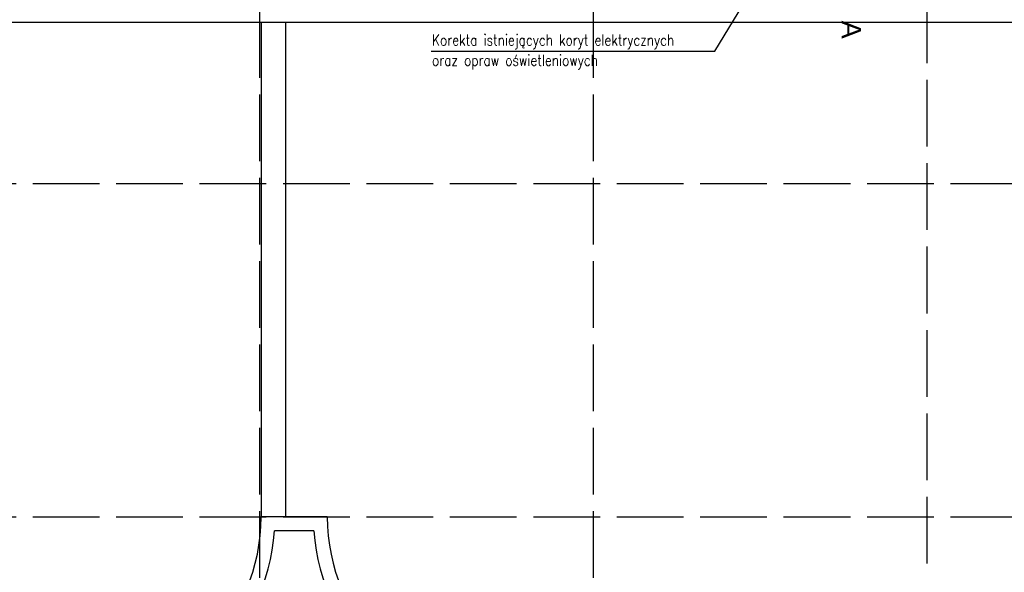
# Model space of a CAD drawing. Header units: millimetres. Extents: x -56303 to -45239, y -20463 to -4540.
# Tile 24 of 256: x -52653 to -50883, y -18643 to -17649. Entities that reach past the tile are written whole.
import ezdxf

# ---------------------------------------------------------------- set-up
doc = ezdxf.new("R2010")
doc.units = ezdxf.units.MM
doc.linetypes.add('ACAD_ISO02W100', pattern=[15, 12, -3])
doc.layers.add('_HVAC_opis', color=3, linetype='Continuous')
doc.layers.add('_HVAC_podkład', color=8, linetype='Continuous')
doc.layers.add('_HVAC_przekroje', color=170, linetype='Continuous', lineweight=35)
doc.styles.add('DACH_SZACHTY_20_05_2011_JM_xref_CAD$0$OPIS1', font='ROMANS.SHX', dxfattribs={"width": 0.9})
doc.styles.get("Standard").update_dxf_attribs({"font": 'arial.ttf'})

msp = doc.modelspace()

# ---------------------------------------------------------------- linework, layer by layer
at = {"layer": '_HVAC_opis'}
for p, q in [((-51403.76, -17705.75), (-51315.33, -17560.41)), ((-51913.56, -17705.75), (-51403.76, -17705.75))]:
    msp.add_line(p, q, dxfattribs=at)
at = {"layer": '_HVAC_podkład', "linetype": 'ACAD_ISO02W100', "ltscale": 10}
for p, q in [((-51022.44, -15657.63), (-51022.44, -20462.96)), ((-52222.44, -15683.63), (-52222.44, -20462.96)), ((-51622.44, -15683.63), (-51622.44, -20436.8)), ((-53680.08, -17943.93), (-49212.84, -17943.93)), ((-53680.08, -18543.93), (-49212.84, -18543.93))]:
    msp.add_line(p, q, dxfattribs=at)
at = {"layer": '_HVAC_podkład'}
for p, q in [((-52889.13, -17653.93), (-50662.44, -17653.93)), ((-52219.44, -17653.93), (-52219.44, -18543.93)), ((-52175.44, -17653.93), (-52175.44, -18543.93)), ((-52100.44, -18543.93), (-52219.44, -18543.93)), ((-52124.57, -18568.93), (-52195.32, -18568.93))]:
    msp.add_line(p, q, dxfattribs=at)
for centre, radius, start, end in [((-52552.44, -18543.93), 333, 270, 0), ((-51767.44, -18543.93), 333, 180, 270), ((-52552.44, -18543.93), 358, 270, 355.99564), ((-51767.44, -18543.93), 358, 184.00436, 270)]:
    msp.add_arc(centre, radius, start, end, dxfattribs=at)

# ---------------------------------------------------------------- texts
at = {"layer": '_HVAC_opis', "style": 'DACH_SZACHTY_20_05_2011_JM_xref_CAD$0$OPIS1', "width": 0.8}
for s, p in [('Korekta istniejących koryt elektrycznych ', (-51912.21, -17695.85)), ('oraz opraw oświetleniowych', (-51912.21, -17732.36))]:
    msp.add_text(s, height=20, rotation=0.00025, dxfattribs=at).set_placement(p)
at = {"layer": '_HVAC_przekroje', "insert": (-51140.84, -17651), "char_height": 35, "width": 179.2596, "attachment_point": 1, "rotation": 270}
msp.add_mtext('A', dxfattribs=at)

doc.saveas('drawing.dxf')
